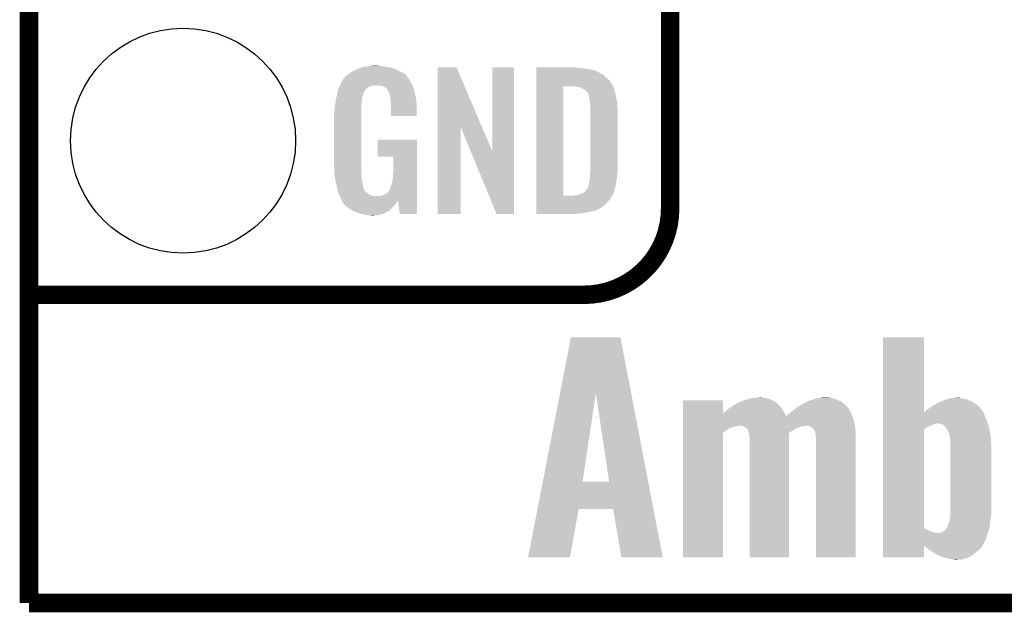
# Model space of a CAD drawing. Extents: x -0.05 to 0.95, y -0.15 to 1.54.
# Tile 1 of 27: x -0.05 to 0.27, y -0.15 to 0.04. Entities that reach past the tile are written whole.
import ezdxf

# ---------------------------------------------------------------- set-up
doc = ezdxf.new("R2010")
doc.units = 0
doc.layers.get('0').update_dxf_attribs({"linetype": 'CONTINUOUS'})
for name, color, linetype in [('AMBIENT_26_CLICK_V100_GKO', 5, 'CONTINUOUS'), ('AMBIENT_26_CLICK_V100_GTO', 14, 'CONTINUOUS'), ('AMBIENT_26_CLICK_V100_GTS', 12, 'CONTINUOUS')]:
    doc.layers.add(name, color=color, linetype=linetype)

# ---------------------------------------------------------------- blocks, each defined once
blk = doc.blocks.new('ROUND_33')
blk.add_circle((0, 0), 0.0365)

msp = doc.modelspace()

# ---------------------------------------------------------------- linework, layer by layer
at = {"layer": 'AMBIENT_26_CLICK_V100_GKO', "const_width": 0.006}
for points in [[(-0.05, -0.15), (-0.05, 1.45)], [(-0.05, -0.15), (0.85, -0.15)]]:
    msp.add_lwpolyline(points, dxfattribs=at)
at = {"layer": 'AMBIENT_26_CLICK_V100_GTO', "const_width": 0.006}
for points in [[(0.158, -0.022), (0.158, 0.722)], [(-0.05, -0.05), (0.13, -0.05)], [(-0.05, -0.05), (-0.0106, -0.05)]]:
    msp.add_lwpolyline(points, dxfattribs=at)
msp.add_lwpolyline([(0.13, -0.05, 0.414214), (0.158, -0.022)], format="xyb", dxfattribs=at)
at = {"layer": 'AMBIENT_26_CLICK_V100_GTO'}
for points in [[(0.0546, 0.0223), (0.0556, 0.0228), (0.0708, 0.0223), (0.0698, 0.0228)], [(0.0556, 0.0228), (0.056, 0.023), (0.0698, 0.0228), (0.06934, 0.023)], [(0.056, 0.023), (0.0569, 0.0234), (0.06934, 0.023), (0.06843, 0.0234)], [(0.0569, 0.0234), (0.0572, 0.0235), (0.06843, 0.0234), (0.0682, 0.0235)], [(0.0572, 0.0235), (0.0578, 0.0237), (0.0682, 0.0235), (0.06735, 0.0237)], [(0.0578, 0.0237), (0.05847, 0.0239), (0.06735, 0.0237), (0.0665, 0.0239)], [(0.05847, 0.0239), (0.0588, 0.024), (0.0665, 0.0239), (0.06575, 0.024)], [(0.0588, 0.024), (0.06, 0.0241), (0.06575, 0.024), (0.065, 0.0241)], [(0.06, 0.0241), (0.0606, 0.0242), (0.065, 0.0241), (0.0644, 0.0242)], [(0.0606, 0.0242), (0.0612, 0.0243), (0.0637, 0.0242), (0.0633, 0.0243)], [(0.0826, 0.0046), (0.0826, 0.0238), (0.09689, 0.0046), (0.0887, 0.0238)], [(0.0826, 0.0238), (0.0826, 0.0238), (0.0887, 0.0238), (0.0826, 0.0238)], [(0.1003, -0.0034), (0.1003, 0.0238), (0.1074, -0.0034), (0.1074, 0.0238)], [(0.1003, 0.0238), (0.1003, 0.0238), (0.1074, 0.0238), (0.1003, 0.0238)], [(0.1146, 0.0237), (0.1146, 0.0238), (0.1278, 0.0237), (0.1268, 0.0238)], [(0.1146, 0.0236), (0.1146, 0.0237), (0.1291, 0.0236), (0.1278, 0.0237)], [(0.1146, 0.0234), (0.1146, 0.0236), (0.1306, 0.0234), (0.1291, 0.0236)], [(0.1146, 0.0228), (0.1146, 0.0234), (0.1336, 0.0228), (0.1306, 0.0234)], [(0.1146, 0.0222), (0.1146, 0.0228), (0.1349, 0.0222), (0.1336, 0.0228)], [(0.0511, 0.0184), (0.0515, 0.0193), (0.07417, 0.0184), (0.0736, 0.0193)], [(0.0515, 0.0193), (0.0521, 0.0202), (0.0736, 0.0193), (0.0732, 0.0202)], [(0.0521, 0.0202), (0.0521, 0.0203), (0.0732, 0.0202), (0.0731, 0.0203)], [(0.0523, 0.0203), (0.05248, 0.0206), (0.0731, 0.0203), (0.0728, 0.0206)], [(0.05248, 0.0206), (0.0526, 0.0208), (0.0728, 0.0206), (0.0727, 0.0208)], [(0.0526, 0.0208), (0.0535, 0.0215), (0.0727, 0.0208), (0.0721, 0.0215)], [(0.0535, 0.0215), (0.05419, 0.022), (0.0721, 0.0215), (0.0714, 0.022)], [(0.05419, 0.022), (0.0546, 0.0223), (0.0714, 0.022), (0.0708, 0.0223)], [(0.1146, 0.0221), (0.1146, 0.0222), (0.1351, 0.0221), (0.1349, 0.0222)], [(0.1146, 0.0219), (0.1146, 0.0221), (0.1354, 0.0219), (0.1351, 0.0221)], [(0.1146, 0.0216), (0.1146, 0.0219), (0.136, 0.0216), (0.1354, 0.0219)], [(0.1146, 0.021), (0.1146, 0.0216), (0.1367, 0.021), (0.136, 0.0216)], [(0.1146, 0.0203), (0.1146, 0.021), (0.1375, 0.0203), (0.1367, 0.021)], [(0.1146, 0.0195), (0.1146, 0.0203), (0.1383, 0.0195), (0.1375, 0.0203)], [(0.1146, 0.0185), (0.1146, 0.0195), (0.139, 0.0185), (0.1383, 0.0195)], [(0.05001, 0.0153), (0.0502, 0.0161), (0.0585, 0.0153), (0.0589, 0.0161)], [(0.0502, 0.0161), (0.0503, 0.0165), (0.0589, 0.0161), (0.05917, 0.0165)], [(0.0503, 0.0165), (0.05038, 0.0167), (0.05917, 0.0165), (0.0593, 0.0167)], [(0.05038, 0.0167), (0.05043, 0.0168), (0.0593, 0.0167), (0.0595, 0.0168)], [(0.05043, 0.0168), (0.05059, 0.0172), (0.0595, 0.0168), (0.0599, 0.0172)], [(0.05059, 0.0172), (0.05072, 0.0175), (0.0599, 0.0172), (0.0604, 0.0175)], [(0.05072, 0.0175), (0.05089, 0.0179), (0.0604, 0.0175), (0.0615, 0.0179)], [(0.05089, 0.0179), (0.05102, 0.0182), (0.0744, 0.0179), (0.0743, 0.0182)], [(0.05089, 0.0179), (0.05089, 0.0179), (0.0615, 0.0179), (0.064, 0.0179)], [(0.05102, 0.0182), (0.0511, 0.0184), (0.0743, 0.0182), (0.07417, 0.0184)], [(0.0646, 0.0177), (0.064, 0.0179), (0.07447, 0.0177), (0.0744, 0.0179)], [(0.065, 0.0176), (0.0646, 0.0177), (0.0745, 0.0176), (0.07447, 0.0177)], [(0.0656, 0.0172), (0.065, 0.0176), (0.07463, 0.0172), (0.0745, 0.0176)], [(0.0658, 0.0171), (0.0656, 0.0172), (0.07467, 0.0171), (0.07463, 0.0172)], [(0.06614, 0.0167), (0.0658, 0.0171), (0.0748, 0.0167), (0.07467, 0.0171)], [(0.0664, 0.0164), (0.06614, 0.0167), (0.07489, 0.0164), (0.0748, 0.0167)], [(0.0668, 0.0156), (0.0664, 0.0164), (0.07512, 0.0156), (0.07489, 0.0164)], [(0.1146, 0.0176), (0.1146, 0.0185), (0.13949, 0.0176), (0.139, 0.0185)], [(0.1146, -0.0178), (0.1146, 0.0176), (0.1233, -0.0178), (0.1233, 0.0176)], [(0.1277, 0.0175), (0.1269, 0.0176), (0.13955, 0.0175), (0.13949, 0.0176)], [(0.12805, 0.0174), (0.1277, 0.0175), (0.1396, 0.0174), (0.13955, 0.0175)], [(0.1284, 0.0173), (0.12805, 0.0174), (0.13965, 0.0173), (0.1396, 0.0174)], [(0.1289, 0.0172), (0.1284, 0.0173), (0.1397, 0.0172), (0.13965, 0.0173)], [(0.1294, 0.017), (0.1289, 0.0172), (0.13975, 0.017), (0.1397, 0.0172)], [(0.1297, 0.0168), (0.1294, 0.017), (0.1398, 0.0168), (0.13975, 0.017)], [(0.1299, 0.0167), (0.1297, 0.0168), (0.13983, 0.0167), (0.1398, 0.0168)], [(0.1304, 0.0165), (0.13, 0.0167), (0.13989, 0.0165), (0.13983, 0.0167)], [(0.1308, 0.0161), (0.1304, 0.0165), (0.14, 0.0161), (0.13989, 0.0165)], [(0.1314, 0.0153), (0.1308, 0.0161), (0.14027, 0.0153), (0.14, 0.0161)], [(0.0494, 0.0125), (0.04951, 0.013), (0.05792, 0.0125), (0.058, 0.013)], [(0.04951, 0.013), (0.04961, 0.0135), (0.058, 0.013), (0.058, 0.0135)], [(0.04961, 0.0135), (0.04969, 0.0139), (0.058, 0.0135), (0.0581, 0.0139)], [(0.04969, 0.0139), (0.04976, 0.0142), (0.0581, 0.0139), (0.0581, 0.0142)], [(0.04976, 0.0142), (0.0498, 0.0144), (0.0581, 0.0142), (0.05817, 0.0144)], [(0.0498, 0.0144), (0.05001, 0.0153), (0.05817, 0.0144), (0.0585, 0.0153)], [(0.067, 0.0153), (0.0668, 0.0156), (0.07521, 0.0153), (0.07512, 0.0156)], [(0.067, 0.015), (0.067, 0.0153), (0.0753, 0.015), (0.07521, 0.0153)], [(0.0671, 0.0148), (0.067, 0.015), (0.07534, 0.0148), (0.0753, 0.015)], [(0.0671, 0.0147), (0.0671, 0.0148), (0.07536, 0.0147), (0.07534, 0.0148)], [(0.0672, 0.0142), (0.0671, 0.0147), (0.07545, 0.0142), (0.07536, 0.0147)], [(0.0672, 0.0134), (0.0672, 0.0142), (0.0756, 0.0134), (0.07545, 0.0142)], [(0.06728, 0.0129), (0.0672, 0.0134), (0.0757, 0.0129), (0.0756, 0.0134)], [(0.0674, 0.0121), (0.06728, 0.0129), (0.07573, 0.0121), (0.0757, 0.0129)], [(0.13143, 0.0152), (0.1314, 0.0153), (0.1403, 0.0152), (0.14027, 0.0153)], [(0.1315, 0.0149), (0.13143, 0.0152), (0.14035, 0.0149), (0.1403, 0.0152)], [(0.1316, 0.0146), (0.1315, 0.0149), (0.1404, 0.0146), (0.14035, 0.0149)], [(0.1317, 0.0144), (0.1316, 0.0146), (0.14043, 0.0144), (0.1404, 0.0146)], [(0.1317, 0.0143), (0.1317, 0.0144), (0.14045, 0.0143), (0.14043, 0.0144)], [(0.13175, 0.014), (0.1317, 0.0143), (0.1405, 0.014), (0.14045, 0.0143)], [(0.1318, 0.0137), (0.13175, 0.014), (0.14056, 0.0137), (0.1405, 0.014)], [(0.13195, 0.0125), (0.1318, 0.0137), (0.1408, 0.0125), (0.14056, 0.0137)], [(0.0491, 0.0099), (0.0492, 0.0106), (0.0578, 0.0099), (0.0578, 0.0106)], [(0.0491, 0.0092), (0.0491, 0.0099), (0.0578, 0.0092), (0.0578, 0.0099)], [(0.0492, 0.0106), (0.04922, 0.0108), (0.0578, 0.0106), (0.0578, 0.0108)], [(0.04922, 0.0108), (0.04932, 0.0117), (0.0578, 0.0108), (0.0579, 0.0117)], [(0.04932, 0.0117), (0.04939, 0.0124), (0.0579, 0.0117), (0.0579, 0.0124)], [(0.04939, 0.0124), (0.0494, 0.0125), (0.0579, 0.0124), (0.05792, 0.0125)], [(0.0674, 0.0105), (0.0674, 0.0121), (0.0758, 0.0105), (0.07573, 0.0121)], [(0.0674, 0.008), (0.0674, 0.0105), (0.0758, 0.008), (0.0758, 0.0105)], [(0.1321, 0.0113), (0.13195, 0.0125), (0.14087, 0.0113), (0.1408, 0.0125)], [(0.1321, 0.0108), (0.1321, 0.0113), (0.1409, 0.0108), (0.14087, 0.0113)], [(0.1321, 0.009), (0.1321, 0.0108), (0.141, 0.009), (0.1409, 0.0108)], [(0.049, 0.0086), (0.0491, 0.0092), (0.0578, 0.0086), (0.0578, 0.0092)], [(0.049, -0.0081), (0.049, 0.0086), (0.0578, -0.0081), (0.0578, 0.0086)], [(0.1321, -0.0093), (0.1321, 0.009), (0.141, -0.0093), (0.141, 0.009)], [(0.0826, -0.0238), (0.0826, 0.0046), (0.09, -0.0238), (0.09, 0.0046)], [(0.09329, -0.0034), (0.09, 0.0046), (0.1003, -0.0034), (0.09689, 0.0046)], [(0.0631, -0.0052), (0.0631, 0.0003), (0.0759, -0.0052), (0.0759, 0.0003)], [(0.0631, 0.0003), (0.0631, 0.0003), (0.0759, 0.0003), (0.0631, 0.0003)], [(0.0682, -0.0096), (0.0682, -0.0052), (0.0759, -0.0096), (0.0759, -0.0052)], [(0.1017, -0.0238), (0.09329, -0.0034), (0.1074, -0.0238), (0.1074, -0.0034)], [(0.04909, -0.0106), (0.049, -0.0081), (0.0578, -0.0106), (0.0578, -0.0081)], [(0.1321, -0.0099), (0.1321, -0.0093), (0.14094, -0.0099), (0.141, -0.0093)], [(0.0491, -0.0109), (0.04909, -0.0106), (0.05784, -0.0109), (0.0578, -0.0106)], [(0.04918, -0.0114), (0.0491, -0.0109), (0.0579, -0.0114), (0.05784, -0.0109)], [(0.04932, -0.0123), (0.04918, -0.0114), (0.0579, -0.0123), (0.0579, -0.0114)], [(0.04947, -0.0132), (0.04932, -0.0123), (0.0581, -0.0132), (0.0579, -0.0123)], [(0.0678, -0.0135), (0.068, -0.0124), (0.0759, -0.0135), (0.0759, -0.0124)], [(0.068, -0.0124), (0.0681, -0.0111), (0.0759, -0.0124), (0.0759, -0.0111)], [(0.0681, -0.0111), (0.0682, -0.0096), (0.0759, -0.0111), (0.0759, -0.0096)], [(0.1318, -0.0132), (0.1319, -0.0127), (0.14056, -0.0132), (0.14063, -0.0127)], [(0.1319, -0.0127), (0.132, -0.0119), (0.14063, -0.0127), (0.14074, -0.0119)], [(0.132, -0.011), (0.13206, -0.0103), (0.14084, -0.011), (0.1409, -0.0103)], [(0.132, -0.0115), (0.132, -0.011), (0.1408, -0.0115), (0.14084, -0.011)], [(0.132, -0.0119), (0.132, -0.0115), (0.14074, -0.0119), (0.1408, -0.0115)], [(0.13206, -0.0103), (0.1321, -0.0099), (0.1409, -0.0103), (0.14094, -0.0099)], [(0.0495, -0.0134), (0.04947, -0.0132), (0.05814, -0.0134), (0.0581, -0.0132)], [(0.0497, -0.0142), (0.0495, -0.0134), (0.0583, -0.0142), (0.05814, -0.0134)], [(0.04997, -0.0153), (0.0497, -0.0142), (0.0585, -0.0153), (0.0583, -0.0142)], [(0.05, -0.0154), (0.04997, -0.0153), (0.05854, -0.0154), (0.0585, -0.0153)], [(0.05014, -0.0161), (0.05, -0.0154), (0.0588, -0.0161), (0.05854, -0.0154)], [(0.067, -0.016), (0.0671, -0.0159), (0.0759, -0.016), (0.0759, -0.0159)], [(0.0671, -0.0159), (0.0672, -0.0156), (0.0759, -0.0159), (0.0759, -0.0156)], [(0.0672, -0.0156), (0.0673, -0.0151), (0.0759, -0.0156), (0.0759, -0.0151)], [(0.0673, -0.0151), (0.0676, -0.0144), (0.0759, -0.0151), (0.0759, -0.0144)], [(0.0676, -0.0144), (0.0678, -0.0135), (0.0759, -0.0144), (0.0759, -0.0135)], [(0.1308, -0.016), (0.13095, -0.0158), (0.13994, -0.016), (0.14, -0.0158)], [(0.13095, -0.0158), (0.1314, -0.0152), (0.14, -0.0158), (0.14016, -0.0152)], [(0.1314, -0.0152), (0.1315, -0.0146), (0.14016, -0.0152), (0.14032, -0.0146)], [(0.1315, -0.0146), (0.1316, -0.0143), (0.14032, -0.0146), (0.1404, -0.0143)], [(0.1316, -0.0143), (0.1317, -0.014), (0.1404, -0.0143), (0.14044, -0.014)], [(0.1317, -0.0139), (0.1318, -0.0136), (0.14046, -0.0139), (0.1405, -0.0136)], [(0.1317, -0.014), (0.1317, -0.0139), (0.14044, -0.014), (0.14046, -0.0139)], [(0.1318, -0.0136), (0.1318, -0.0132), (0.1405, -0.0136), (0.14056, -0.0132)], [(0.05016, -0.0162), (0.05014, -0.0161), (0.0589, -0.0162), (0.0588, -0.0161)], [(0.0502, -0.0164), (0.05016, -0.0162), (0.059, -0.0164), (0.0589, -0.0162)], [(0.05042, -0.017), (0.0502, -0.0164), (0.0598, -0.017), (0.059, -0.0164)], [(0.0505, -0.0172), (0.05042, -0.017), (0.06005, -0.0172), (0.0598, -0.017)], [(0.05059, -0.0174), (0.0505, -0.0172), (0.0603, -0.0174), (0.06005, -0.0172)], [(0.05076, -0.0178), (0.05059, -0.0174), (0.0611, -0.0178), (0.0603, -0.0174)], [(0.0508, -0.0179), (0.05076, -0.0178), (0.0619, -0.0179), (0.0611, -0.0178)], [(0.05085, -0.018), (0.0508, -0.0179), (0.0629, -0.018), (0.0619, -0.0179)], [(0.0511, -0.0185), (0.05085, -0.018), (0.0759, -0.0185), (0.0759, -0.018)], [(0.0513, -0.0191), (0.0511, -0.0185), (0.0759, -0.0191), (0.0759, -0.0185)], [(0.05133, -0.01916), (0.0513, -0.0191), (0.0759, -0.01916), (0.0759, -0.0191)], [(0.0514, -0.0193), (0.05133, -0.01916), (0.0697, -0.0193), (0.0697, -0.01916)], [(0.0634, -0.018), (0.0639, -0.0179), (0.0759, -0.018), (0.0759, -0.0179)], [(0.0639, -0.0179), (0.0646, -0.0178), (0.0759, -0.0179), (0.0759, -0.0178)], [(0.0646, -0.0178), (0.0652, -0.0176), (0.0759, -0.0178), (0.0759, -0.0176)], [(0.0652, -0.0176), (0.0659, -0.0172), (0.0759, -0.0176), (0.0759, -0.0172)], [(0.0659, -0.0172), (0.0665, -0.0167), (0.0759, -0.0172), (0.0759, -0.0167)], [(0.0665, -0.0167), (0.067, -0.016), (0.0759, -0.0167), (0.0759, -0.016)], [(0.0703, -0.0238), (0.0697, -0.01916), (0.0759, -0.0238), (0.0759, -0.01916)], [(0.1146, -0.0182), (0.1146, -0.0178), (0.1389, -0.0182), (0.13922, -0.0178)], [(0.1146, -0.0178), (0.1146, -0.0178), (0.1265, -0.0178), (0.1233, -0.0178)], [(0.1146, -0.019), (0.1146, -0.0182), (0.1385, -0.019), (0.1389, -0.0182)], [(0.1146, -0.0206), (0.1146, -0.019), (0.1371, -0.0206), (0.1385, -0.019)], [(0.1265, -0.0178), (0.127, -0.0177), (0.13922, -0.0178), (0.1393, -0.0177)], [(0.1276, -0.0177), (0.1289, -0.0173), (0.1393, -0.0177), (0.1395, -0.0173)], [(0.1289, -0.0173), (0.1296, -0.0171), (0.1395, -0.0173), (0.1396, -0.0171)], [(0.1296, -0.0171), (0.1302, -0.0167), (0.1396, -0.0171), (0.13972, -0.0167)], [(0.1302, -0.0167), (0.1303, -0.0166), (0.13972, -0.0167), (0.13975, -0.0166)], [(0.1303, -0.0166), (0.1308, -0.016), (0.13975, -0.0166), (0.13994, -0.016)], [(0.0515, -0.0195), (0.0514, -0.0193), (0.06959, -0.0195), (0.0697, -0.0193)], [(0.05183, -0.02), (0.0515, -0.0195), (0.0693, -0.02), (0.06959, -0.0195)], [(0.0519, -0.0201), (0.05183, -0.02), (0.06922, -0.0201), (0.0693, -0.02)], [(0.052, -0.0202), (0.0519, -0.0201), (0.06915, -0.0202), (0.06922, -0.0201)], [(0.052, -0.0203), (0.052, -0.0202), (0.06907, -0.0203), (0.06915, -0.0202)], [(0.05236, -0.0208), (0.052, -0.0203), (0.0687, -0.0208), (0.06907, -0.0203)], [(0.0525, -0.021), (0.05236, -0.0208), (0.06852, -0.021), (0.0687, -0.0208)], [(0.0533, -0.0216), (0.0525, -0.021), (0.06799, -0.0216), (0.06852, -0.021)], [(0.05345, -0.0217), (0.0533, -0.0216), (0.0679, -0.0217), (0.06799, -0.0216)], [(0.0548, -0.0226), (0.05345, -0.0217), (0.06691, -0.0226), (0.0679, -0.0217)], [(0.1146, -0.0214), (0.1146, -0.0206), (0.1361, -0.0214), (0.1371, -0.0206)], [(0.1146, -0.0221), (0.1146, -0.0214), (0.135, -0.0221), (0.1361, -0.0214)], [(0.1146, -0.0224), (0.1146, -0.0221), (0.1344, -0.0224), (0.135, -0.0221)], [(0.05501, -0.0227), (0.0548, -0.0226), (0.0668, -0.0227), (0.06691, -0.0226)], [(0.0563, -0.0233), (0.05501, -0.0227), (0.06575, -0.0233), (0.0668, -0.0227)], [(0.05698, -0.0235), (0.0563, -0.0233), (0.0654, -0.0235), (0.06575, -0.0233)], [(0.058, -0.0238), (0.05698, -0.0235), (0.06455, -0.0238), (0.0654, -0.0235)], [(0.0594, -0.0241), (0.058, -0.0238), (0.0637, -0.0241), (0.06455, -0.0238)], [(0.06, -0.0242), (0.0594, -0.0241), (0.0627, -0.0242), (0.0637, -0.0241)], [(0.0611, -0.0243), (0.0606, -0.0242), (0.0617, -0.0243), (0.0627, -0.0242)], [(0.1146, -0.0227), (0.1146, -0.0224), (0.1337, -0.0227), (0.1344, -0.0224)], [(0.1146, -0.0229), (0.1146, -0.0227), (0.1326, -0.0229), (0.1337, -0.0227)], [(0.1146, -0.0232), (0.1146, -0.0229), (0.1314, -0.0232), (0.1326, -0.0229)], [(0.1146, -0.0235), (0.1146, -0.0232), (0.1299, -0.0235), (0.1314, -0.0232)], [(0.1146, -0.0237), (0.1146, -0.0235), (0.1281, -0.0237), (0.1299, -0.0235)], [(0.1146, -0.0238), (0.1146, -0.0237), (0.12622, -0.0238), (0.1281, -0.0237)], [(0.1262, -0.0238), (0.1146, -0.0238), (0.1262, -0.0238), (0.12622, -0.0238)], [(0.12228, -0.08191), (0.1258, -0.0638), (0.14537, -0.08191), (0.1419, -0.0638)], [(0.1258, -0.0638), (0.1258, -0.0638), (0.1419, -0.0638), (0.1258, -0.0638)], [(0.2271, -0.0881), (0.2271, -0.0638), (0.2403, -0.0881), (0.2403, -0.0638)], [(0.2271, -0.0638), (0.2271, -0.0638), (0.2403, -0.0638), (0.2271, -0.0638)], [(0.11669, -0.1106), (0.12228, -0.08191), (0.1296, -0.1106), (0.1339, -0.08191)], [(0.1382, -0.1106), (0.1339, -0.08191), (0.15088, -0.1106), (0.14537, -0.08191)], [(0.1622, -0.0885), (0.1622, -0.0842), (0.1751, -0.0885), (0.1751, -0.0842)], [(0.1622, -0.0842), (0.1622, -0.0842), (0.1751, -0.0842), (0.1622, -0.0842)], [(0.1773, -0.0867), (0.17835, -0.086), (0.1941, -0.0867), (0.1935, -0.086)], [(0.17835, -0.086), (0.1785, -0.0859), (0.1935, -0.086), (0.1934, -0.0859)], [(0.1785, -0.0859), (0.1802, -0.0849), (0.1934, -0.0859), (0.1924, -0.0849)], [(0.1802, -0.0849), (0.18151, -0.0844), (0.1923, -0.0849), (0.1915, -0.0844)], [(0.1802, -0.0849), (0.1802, -0.0849), (0.1924, -0.0849), (0.1923, -0.0849)], [(0.18151, -0.0844), (0.1823, -0.0841), (0.1915, -0.0844), (0.1909, -0.0841)], [(0.1823, -0.0841), (0.18303, -0.0839), (0.1909, -0.0841), (0.1905, -0.0839)], [(0.18303, -0.0839), (0.1845, -0.0835), (0.1905, -0.0839), (0.18914, -0.0835)], [(0.1845, -0.0835), (0.18575, -0.0834), (0.18914, -0.0835), (0.1888, -0.0834)], [(0.18575, -0.0834), (0.187, -0.0833), (0.1881, -0.0834), (0.1876, -0.0833)], [(0.1994, -0.0863), (0.20078, -0.0855), (0.21533, -0.0863), (0.2146, -0.0855)], [(0.20078, -0.0855), (0.2013, -0.0852), (0.2146, -0.0855), (0.21423, -0.0852)], [(0.2013, -0.0852), (0.20262, -0.0846), (0.21423, -0.0852), (0.2135, -0.0846)], [(0.20262, -0.0846), (0.2035, -0.0842), (0.2135, -0.0846), (0.21254, -0.0842)], [(0.2035, -0.0842), (0.20384, -0.0841), (0.21254, -0.0842), (0.2123, -0.0841)], [(0.20384, -0.0841), (0.20521, -0.0837), (0.2123, -0.0841), (0.2112, -0.0837)], [(0.20521, -0.0837), (0.2059, -0.0835), (0.2112, -0.0837), (0.21053, -0.0835)], [(0.2059, -0.0835), (0.2066, -0.0834), (0.21053, -0.0835), (0.2102, -0.0834)], [(0.2066, -0.0834), (0.2073, -0.0833), (0.2102, -0.0834), (0.2094, -0.0833)], [(0.24262, -0.0864), (0.2436, -0.0858), (0.2584, -0.0864), (0.25764, -0.0858)], [(0.2436, -0.0858), (0.24449, -0.0853), (0.25764, -0.0858), (0.257, -0.0853)], [(0.24449, -0.0853), (0.2452, -0.0849), (0.257, -0.0853), (0.2563, -0.0849)], [(0.2452, -0.0849), (0.2461, -0.0845), (0.2563, -0.0849), (0.2556, -0.0845)], [(0.2461, -0.0845), (0.247, -0.0841), (0.2556, -0.0845), (0.25467, -0.0841)], [(0.247, -0.0841), (0.24763, -0.0839), (0.25467, -0.0841), (0.2542, -0.0839)], [(0.24763, -0.0839), (0.24827, -0.0837), (0.2542, -0.0839), (0.2529, -0.0837)], [(0.24827, -0.0837), (0.2489, -0.0835), (0.2529, -0.0837), (0.2523, -0.0835)], [(0.2489, -0.0835), (0.251, -0.0834), (0.2523, -0.0835), (0.252, -0.0834)], [(0.251, -0.0834), (0.251, -0.0834), (0.252, -0.0834), (0.251, -0.0834)], [(0.1622, -0.08949), (0.1622, -0.0885), (0.1956, -0.08949), (0.19524, -0.0885)], [(0.1751, -0.0885), (0.17525, -0.0884), (0.19524, -0.0885), (0.1952, -0.0884)], [(0.17525, -0.0884), (0.1754, -0.0883), (0.1952, -0.0884), (0.19512, -0.0883)], [(0.1754, -0.0883), (0.1761, -0.0877), (0.19512, -0.0883), (0.19467, -0.0877)], [(0.1761, -0.0877), (0.17621, -0.0876), (0.19467, -0.0877), (0.1946, -0.0876)], [(0.17621, -0.0876), (0.177, -0.0869), (0.1946, -0.0876), (0.19421, -0.0869)], [(0.177, -0.0869), (0.1773, -0.0867), (0.19421, -0.0869), (0.1941, -0.0867)], [(0.1956, -0.0894), (0.1959, -0.0892), (0.21715, -0.0894), (0.21709, -0.0892)], [(0.1956, -0.08949), (0.1956, -0.0894), (0.21718, -0.08949), (0.21715, -0.0894)], [(0.1959, -0.0892), (0.1962, -0.0889), (0.21709, -0.0892), (0.217, -0.0889)], [(0.1962, -0.0889), (0.1966, -0.0885), (0.217, -0.0889), (0.21678, -0.0885)], [(0.1966, -0.0885), (0.19753, -0.0878), (0.21678, -0.0885), (0.2164, -0.0878)], [(0.19753, -0.0878), (0.1978, -0.0876), (0.2164, -0.0878), (0.21629, -0.0876)], [(0.1978, -0.0876), (0.19842, -0.0871), (0.21629, -0.0876), (0.216, -0.0871)], [(0.19842, -0.0871), (0.19891, -0.0867), (0.216, -0.0871), (0.2157, -0.0867)], [(0.19891, -0.0867), (0.19903, -0.0866), (0.2157, -0.0867), (0.2156, -0.0866)], [(0.19903, -0.0866), (0.1994, -0.0863), (0.2156, -0.0866), (0.21533, -0.0863)], [(0.2271, -0.0888), (0.2271, -0.0881), (0.2599, -0.0888), (0.2596, -0.0881)], [(0.2271, -0.0898), (0.2271, -0.0888), (0.2603, -0.0898), (0.2599, -0.0888)], [(0.2403, -0.0881), (0.2406, -0.088), (0.2596, -0.0881), (0.2595, -0.088)], [(0.2406, -0.088), (0.2411, -0.0874), (0.2595, -0.088), (0.25909, -0.0874)], [(0.2411, -0.0874), (0.2423, -0.0866), (0.25909, -0.0874), (0.25854, -0.0866)], [(0.2423, -0.0866), (0.24262, -0.0864), (0.25854, -0.0866), (0.2584, -0.0864)], [(0.1622, -0.0902), (0.1622, -0.08949), (0.2174, -0.0902), (0.21718, -0.08949)], [(0.1622, -0.0917), (0.1622, -0.0902), (0.2178, -0.0917), (0.2174, -0.0902)], [(0.1622, -0.0924), (0.1622, -0.0917), (0.21792, -0.0924), (0.2178, -0.0917)], [(0.1622, -0.0926), (0.1622, -0.0924), (0.1799, -0.0926), (0.1805, -0.0924)], [(0.1622, -0.0924), (0.1622, -0.0924), (0.1805, -0.0924), (0.1806, -0.0924)], [(0.1622, -0.0927), (0.1622, -0.0926), (0.179, -0.0927), (0.1799, -0.0926)], [(0.1816, -0.0926), (0.1806, -0.0924), (0.2015, -0.0926), (0.202, -0.0924)], [(0.1806, -0.0924), (0.1806, -0.0924), (0.202, -0.0924), (0.2021, -0.0924)], [(0.1818, -0.0927), (0.1816, -0.0926), (0.2006, -0.0927), (0.2015, -0.0926)], [(0.2033, -0.0926), (0.2021, -0.0924), (0.21795, -0.0926), (0.21792, -0.0924)], [(0.2039, -0.093), (0.2033, -0.0926), (0.21802, -0.093), (0.21795, -0.0926)], [(0.2271, -0.0912), (0.2271, -0.0898), (0.2609, -0.0912), (0.2603, -0.0898)], [(0.2271, -0.0917), (0.2271, -0.0912), (0.26107, -0.0917), (0.2609, -0.0912)], [(0.2271, -0.0919), (0.2271, -0.0917), (0.2442, -0.0919), (0.2446, -0.0917)], [(0.2271, -0.092), (0.2271, -0.0919), (0.2436, -0.092), (0.2442, -0.0919)], [(0.2271, -0.0926), (0.2271, -0.092), (0.2421, -0.0926), (0.2436, -0.092)], [(0.2271, -0.093), (0.2271, -0.0926), (0.2413, -0.093), (0.2421, -0.0926)], [(0.2457, -0.0919), (0.245, -0.0917), (0.26113, -0.0919), (0.26107, -0.0917)], [(0.2463, -0.092), (0.2457, -0.0919), (0.26117, -0.092), (0.26113, -0.0919)], [(0.24718, -0.0927), (0.2463, -0.092), (0.2614, -0.0927), (0.26117, -0.092)], [(0.1622, -0.0931), (0.1622, -0.0927), (0.1779, -0.0931), (0.179, -0.0927)], [(0.1622, -0.0932), (0.1622, -0.0931), (0.1776, -0.0932), (0.1779, -0.0931)], [(0.1622, -0.0935), (0.1622, -0.0932), (0.1769, -0.0935), (0.1776, -0.0932)], [(0.1622, -0.0941), (0.1622, -0.0935), (0.1761, -0.0941), (0.1769, -0.0935)], [(0.1622, -0.0948), (0.1622, -0.0941), (0.1751, -0.0948), (0.1761, -0.0941)], [(0.1622, -0.1352), (0.1622, -0.0948), (0.1751, -0.1352), (0.1751, -0.0948)], [(0.1824, -0.093), (0.1818, -0.0927), (0.19978, -0.093), (0.2006, -0.0927)], [(0.18252, -0.0931), (0.1824, -0.093), (0.1995, -0.0931), (0.19978, -0.093)], [(0.18265, -0.0932), (0.18252, -0.0931), (0.1992, -0.0932), (0.1995, -0.0931)], [(0.1829, -0.0934), (0.18265, -0.0932), (0.19873, -0.0934), (0.1992, -0.0932)], [(0.183, -0.0935), (0.1829, -0.0934), (0.1985, -0.0935), (0.19873, -0.0934)], [(0.1833, -0.0941), (0.183, -0.0935), (0.1977, -0.0941), (0.1985, -0.0935)], [(0.1835, -0.0945), (0.1833, -0.0941), (0.19707, -0.0945), (0.1977, -0.0941)], [(0.18355, -0.0948), (0.1835, -0.0945), (0.1966, -0.0948), (0.19707, -0.0945)], [(0.1837, -0.0956), (0.18355, -0.0948), (0.1966, -0.0956), (0.1966, -0.0948)], [(0.1838, -0.0964), (0.1837, -0.0956), (0.1966, -0.0964), (0.1966, -0.0956)], [(0.2044, -0.0934), (0.2039, -0.093), (0.21808, -0.0934), (0.21802, -0.093)], [(0.2045, -0.0935), (0.2044, -0.0934), (0.2181, -0.0935), (0.21808, -0.0934)], [(0.2051, -0.0945), (0.2045, -0.0935), (0.21815, -0.0945), (0.2181, -0.0935)], [(0.2052, -0.0956), (0.2051, -0.0945), (0.2182, -0.0956), (0.21815, -0.0945)], [(0.2053, -0.0964), (0.2052, -0.0956), (0.2182, -0.0964), (0.2182, -0.0956)], [(0.2271, -0.0937), (0.2271, -0.093), (0.2403, -0.0937), (0.2413, -0.093)], [(0.2271, -0.1256), (0.2271, -0.0937), (0.2403, -0.1256), (0.2403, -0.0937)], [(0.2473, -0.0928), (0.24718, -0.0927), (0.26142, -0.0928), (0.2614, -0.0927)], [(0.2479, -0.0938), (0.2473, -0.0928), (0.26163, -0.0938), (0.26142, -0.0928)], [(0.24827, -0.0946), (0.2479, -0.0938), (0.2618, -0.0946), (0.26163, -0.0938)], [(0.2485, -0.0951), (0.24827, -0.0946), (0.26187, -0.0951), (0.2618, -0.0946)], [(0.2488, -0.0963), (0.2485, -0.0951), (0.26202, -0.0963), (0.26187, -0.0951)], [(0.1838, -0.1352), (0.1838, -0.0964), (0.1966, -0.1352), (0.1966, -0.0964)], [(0.2053, -0.1352), (0.2053, -0.0964), (0.2182, -0.1352), (0.2182, -0.0964)], [(0.24885, -0.0969), (0.2488, -0.0963), (0.2621, -0.0969), (0.26202, -0.0963)], [(0.2489, -0.0974), (0.24885, -0.0969), (0.26212, -0.0974), (0.2621, -0.0969)], [(0.2489, -0.0994), (0.2489, -0.0974), (0.2622, -0.0994), (0.26212, -0.0974)], [(0.2489, -0.1206), (0.2489, -0.0994), (0.2622, -0.1206), (0.2622, -0.0994)], [(0.11496, -0.1195), (0.11669, -0.1106), (0.15259, -0.1195), (0.15088, -0.1106)], [(0.11669, -0.1106), (0.11669, -0.1106), (0.1382, -0.1106), (0.1296, -0.1106)], [(0.1119, -0.1352), (0.11496, -0.1195), (0.1255, -0.1352), (0.1283, -0.1195)], [(0.11496, -0.1195), (0.11496, -0.1195), (0.1283, -0.1195), (0.1395, -0.1195)], [(0.1422, -0.1352), (0.1395, -0.1195), (0.1556, -0.1352), (0.15259, -0.1195)], [(0.24881, -0.122), (0.2489, -0.121), (0.2621, -0.122), (0.26217, -0.121)], [(0.2489, -0.121), (0.2489, -0.1206), (0.26217, -0.121), (0.2622, -0.1206)], [(0.2481, -0.1249), (0.2482, -0.1245), (0.26167, -0.1249), (0.26171, -0.1245)], [(0.2482, -0.1245), (0.2485, -0.1238), (0.26171, -0.1245), (0.26178, -0.1238)], [(0.2485, -0.1238), (0.24853, -0.1236), (0.26178, -0.1238), (0.2618, -0.1236)], [(0.24853, -0.1236), (0.2486, -0.1231), (0.2618, -0.1236), (0.26189, -0.1231)], [(0.2486, -0.1231), (0.2488, -0.1221), (0.26189, -0.1231), (0.26208, -0.1221)], [(0.2488, -0.1221), (0.24881, -0.122), (0.26208, -0.1221), (0.2621, -0.122)], [(0.2271, -0.1259), (0.2271, -0.1256), (0.2407, -0.1259), (0.2405, -0.1256)], [(0.2271, -0.1256), (0.2271, -0.1256), (0.2405, -0.1256), (0.2403, -0.1256)], [(0.2271, -0.1264), (0.2271, -0.1259), (0.2417, -0.1264), (0.2407, -0.1259)], [(0.2271, -0.127), (0.2271, -0.1264), (0.2432, -0.127), (0.2417, -0.1264)], [(0.2271, -0.1271), (0.2271, -0.127), (0.2441, -0.1271), (0.2432, -0.127)], [(0.2271, -0.1273), (0.2271, -0.1271), (0.2449, -0.1273), (0.2441, -0.1271)], [(0.2271, -0.1275), (0.2271, -0.1273), (0.261, -0.1275), (0.26106, -0.1273)], [(0.2271, -0.1296), (0.2271, -0.1275), (0.2603, -0.1296), (0.261, -0.1275)], [(0.2453, -0.1273), (0.2461, -0.127), (0.26106, -0.1273), (0.26116, -0.127)], [(0.2461, -0.127), (0.2471, -0.1264), (0.26116, -0.127), (0.26135, -0.1264)], [(0.2471, -0.1264), (0.2475, -0.126), (0.26135, -0.1264), (0.26147, -0.126)], [(0.2475, -0.126), (0.24773, -0.1256), (0.26147, -0.126), (0.2616, -0.1256)], [(0.24773, -0.1256), (0.2479, -0.1253), (0.2616, -0.1256), (0.26163, -0.1253)], [(0.2479, -0.1252), (0.2481, -0.1249), (0.26164, -0.1252), (0.26167, -0.1249)], [(0.2479, -0.1253), (0.2479, -0.1252), (0.26163, -0.1253), (0.26164, -0.1252)], [(0.2271, -0.1314), (0.2271, -0.1296), (0.2593, -0.1314), (0.2603, -0.1296)], [(0.2271, -0.1352), (0.2271, -0.1314), (0.2403, -0.1352), (0.2403, -0.1314)], [(0.24056, -0.1316), (0.2403, -0.1314), (0.2592, -0.1316), (0.2593, -0.1314)], [(0.24123, -0.1321), (0.24056, -0.1316), (0.2588, -0.1321), (0.2592, -0.1316)], [(0.24217, -0.1328), (0.24123, -0.1321), (0.2581, -0.1328), (0.2588, -0.1321)], [(0.2423, -0.1329), (0.24217, -0.1328), (0.25798, -0.1329), (0.2581, -0.1328)], [(0.24341, -0.1336), (0.2423, -0.1329), (0.2571, -0.1336), (0.25798, -0.1329)], [(0.2442, -0.1341), (0.24341, -0.1336), (0.25655, -0.1341), (0.2571, -0.1336)], [(0.24533, -0.1346), (0.2442, -0.1341), (0.256, -0.1346), (0.25655, -0.1341)], [(0.1556, -0.1352), (0.1556, -0.1352), (0.1556, -0.1352), (0.1422, -0.1352)], [(0.246, -0.1349), (0.24533, -0.1346), (0.25536, -0.1349), (0.256, -0.1346)], [(0.2472, -0.1353), (0.246, -0.1349), (0.2545, -0.1353), (0.25536, -0.1349)], [(0.2475, -0.1354), (0.2472, -0.1353), (0.2542, -0.1354), (0.2545, -0.1353)], [(0.2489, -0.1357), (0.2475, -0.1354), (0.2533, -0.1357), (0.2542, -0.1354)], [(0.2499, -0.1359), (0.2489, -0.1357), (0.2527, -0.1359), (0.2533, -0.1357)], [(0.2504, -0.136), (0.2499, -0.1359), (0.2507, -0.136), (0.2527, -0.1359)]]:
    msp.add_solid(points, dxfattribs=at)

# ---------------------------------------------------------------- block references
at = {"layer": 'AMBIENT_26_CLICK_V100_GTS'}
msp.add_blockref('ROUND_33', (0, 0), dxfattribs=at)

doc.saveas('drawing.dxf')
